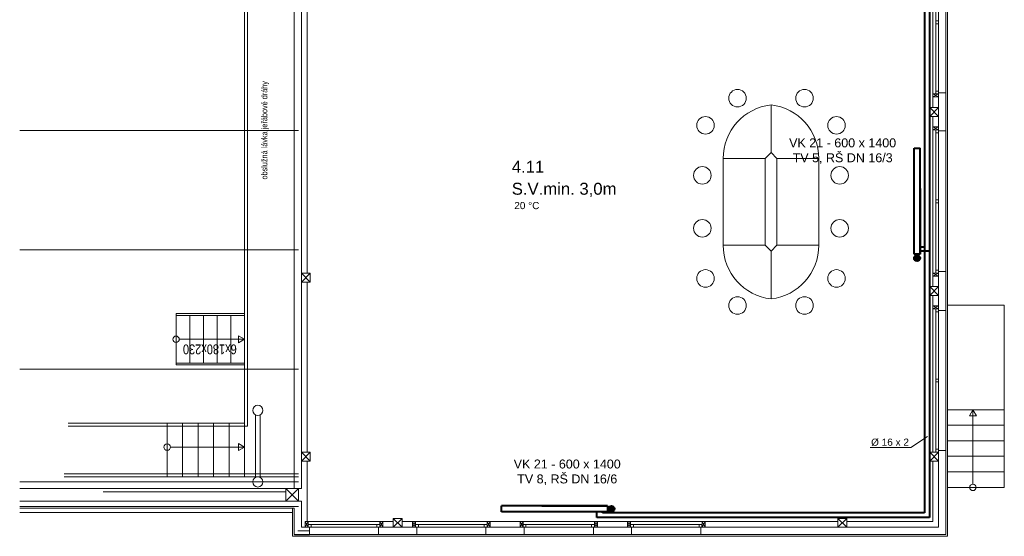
# Model space of a CAD drawing. Header units: millimetres. Extents: x 0 to 1216358, y -266558 to 2852.
# Tile 36 of 76: x 1122765 to 1139266, y -266558 to -257903. Entities that reach past the tile are written whole.
import ezdxf

# ---------------------------------------------------------------- set-up
doc = ezdxf.new("R2010")
doc.units = ezdxf.units.MM
doc.layers.get('0').update_dxf_attribs({"lineweight": 13})
for name, color, linetype, lineweight in [('1-UT-POPIS', 7, 'Continuous', 13), ('1-UT-ROZVODY', 4, 'Continuous', 40), ('1-UT-TELESA', 7, 'Continuous', 40), ('St_plocha_místnosti', 250, 'Continuous', 18)]:
    doc.layers.add(name, color=color, linetype=linetype, lineweight=lineweight)
doc.styles.add('Andy', font='arial.ttf')
doc.styles.add('SPIRITTXTSTYLE1', font='arial.ttf')
doc.styles.get("Standard").update_dxf_attribs({"font": 'arial.ttf'})
doc.linetypes.add('ZIGZAG', pattern='A,0.00254,-5.08,[131,ltypeshp.shx,S=5.08,R=0,X=-5.08,Y=0],-10.16,[131,ltypeshp.shx,S=5.08,R=180,X=5.08,Y=0],-5.08', length=20.32254)

# ---------------------------------------------------------------- blocks, each defined once
blk = doc.blocks.new('ASXAXASXAX')
at = {"color": 8}
for p, q in [((1168577, -251438), (1168577, -269821)), ((1157657, -269158), (1157657, -260178)), ((1157657, -260178), (1157657, -269158)), ((1157877, -265548), (1157877, -260178)), ((1168357, -262773), (1168357, -262548)), ((1168357, -262548), (1168457, -262548)), ((1168357, -262548), (1168457, -262598)), ((1168357, -262598), (1168457, -262548)), ((1168457, -262548), (1168357, -262548)), ((1168357, -262548), (1168357, -262598)), ((1168357, -262598), (1168457, -262598)), ((1168457, -262548), (1168457, -262528)), ((1168457, -262548), (1168457, -263148)), ((1168457, -262598), (1168457, -262548)), ((1168357, -263148), (1168357, -262923)), ((1168357, -263098), (1168457, -263148)), ((1168357, -263148), (1168457, -263098)), ((1168457, -263098), (1168357, -263098)), ((1168357, -263098), (1168357, -263148)), ((1168457, -263148), (1168357, -263148)), ((1168357, -263148), (1168457, -263148)), ((1168457, -263148), (1168457, -263098)), ((1168457, -263168), (1168457, -263148)), ((1168357, -265773), (1168357, -265548)), ((1168357, -265548), (1168457, -265548)), ((1168357, -265548), (1168457, -265598)), ((1168357, -265598), (1168457, -265548)), ((1168457, -265548), (1168357, -265548)), ((1168357, -265548), (1168357, -265598)), ((1168357, -265598), (1168457, -265598)), ((1168457, -265523), (1168457, -265548)), ((1168457, -265523), (1168576, -265523)), ((1168457, -266173), (1168457, -265523)), ((1168457, -265598), (1168457, -265548)), ((1157877, -268548), (1157877, -265698)), ((1168359, -266148), (1168359, -265923)), ((1168357, -266098), (1168457, -266148)), ((1168357, -266148), (1168457, -266098)), ((1168457, -266098), (1168357, -266098)), ((1168357, -266098), (1168357, -266148)), ((1168457, -266148), (1168457, -266098)), ((1168457, -266148), (1168357, -266148)), ((1168357, -266148), (1168457, -266148)), ((1168457, -266173), (1168457, -266148)), ((1168457, -268548), (1168457, -269808)), ((1157877, -269708), (1157877, -268698)), ((1168359, -268698), (1168359, -269708)), ((1157657, -269158), (1157777, -269158)), ((1157517, -269368), (1153057, -269368)), ((1157892, -269708), (1157842, -269808)), ((1157842, -269708), (1157892, -269808)), ((1157892, -269708), (1157842, -269708)), ((1157842, -269708), (1157842, -269808)), ((1157892, -269708), (1157877, -269708)), ((1157892, -269808), (1157892, -269708)), ((1157892, -269808), (1157892, -269708)), ((1159092, -269808), (1159092, -269708)), ((1159092, -269708), (1159317, -269708)), ((1159142, -269708), (1159092, -269808)), ((1159092, -269708), (1159142, -269808)), ((1159142, -269708), (1159092, -269708)), ((1159092, -269708), (1159092, -269808)), ((1159142, -269808), (1159142, -269708)), ((1159467, -269708), (1159692, -269708)), ((1159692, -269708), (1159642, -269808)), ((1159642, -269708), (1159692, -269808)), ((1159692, -269708), (1159642, -269708)), ((1159642, -269708), (1159642, -269808)), ((1159692, -269708), (1159692, -269808)), ((1159692, -269808), (1159692, -269708)), ((1160892, -269708), (1161492, -269708)), ((1160892, -269808), (1160892, -269708)), ((1160892, -269708), (1160892, -269708)), ((1160942, -269708), (1160892, -269808)), ((1160892, -269708), (1160942, -269808)), ((1160942, -269708), (1160892, -269708)), ((1160892, -269708), (1160892, -269808)), ((1160942, -269808), (1160942, -269708)), ((1161492, -269708), (1161442, -269808)), ((1161442, -269708), (1161492, -269808)), ((1161492, -269708), (1161442, -269708)), ((1161442, -269708), (1161442, -269808)), ((1161492, -269708), (1161492, -269808)), ((1161492, -269808), (1161492, -269708)), ((1162692, -269808), (1162692, -269708)), ((1162692, -269708), (1163292, -269708)), ((1162742, -269708), (1162692, -269808)), ((1162692, -269708), (1162742, -269808)), ((1162742, -269708), (1162692, -269708)), ((1162692, -269708), (1162692, -269808)), ((1162742, -269808), (1162742, -269708)), ((1163292, -269708), (1163242, -269808)), ((1163242, -269708), (1163292, -269808)), ((1163292, -269708), (1163242, -269708)), ((1163242, -269708), (1163242, -269808)), ((1163292, -269708), (1163292, -269708)), ((1163292, -269708), (1163292, -269808)), ((1163292, -269808), (1163292, -269708)), ((1164492, -269808), (1164492, -269708)), ((1164492, -269708), (1166767, -269708)), ((1164542, -269708), (1164492, -269808)), ((1164492, -269708), (1164542, -269808)), ((1164542, -269708), (1164492, -269708)), ((1164492, -269708), (1164492, -269808)), ((1164542, -269808), (1164542, -269708)), ((1168359, -269708), (1166917, -269708)), ((1157657, -269928), (1168554, -269928)), ((1157842, -269808), (1157892, -269808)), ((1157912, -269808), (1157892, -269808)), ((1159072, -269808), (1159712, -269808)), ((1159072, -269808), (1159092, -269808)), ((1159092, -269808), (1159142, -269808)), ((1159642, -269808), (1159692, -269808)), ((1159692, -269808), (1159712, -269808)), ((1160822, -269808), (1161462, -269808)), ((1160872, -269808), (1160892, -269808)), ((1160892, -269808), (1160942, -269808)), ((1161442, -269808), (1161492, -269808)), ((1161492, -269808), (1161512, -269808)), ((1162672, -269808), (1163312, -269808)), ((1162672, -269808), (1162692, -269808)), ((1162692, -269808), (1162742, -269808)), ((1163242, -269808), (1163292, -269808)), ((1163292, -269808), (1163312, -269808)), ((1164472, -269808), (1168457, -269808)), ((1164472, -269808), (1164492, -269808)), ((1164492, -269808), (1164542, -269808))]:
    blk.add_line(p, q, dxfattribs=at)
at = {"color": 8, "ltscale": 2}
for p, q in [((1168607, -269958), (1168607, -251438)), ((1157777, -269158), (1157777, -260178)), ((1168359, -260148), (1168359, -262773)), ((1156877, -261028), (1156877, -268113)), ((1156827, -261078), (1156827, -268063)), ((1168457, -262528), (1168577, -262528)), ((1168577, -262528), (1168577, -263168)), ((1168357, -262923), (1168357, -265578)), ((1153058, -263158), (1157727, -263158)), ((1168457, -263168), (1168577, -263168)), ((1153058, -265158), (1157727, -265158)), ((1168577, -266173), (1168576, -265523)), ((1157877, -265698), (1157877, -268548)), ((1169557, -266088), (1168607, -266088)), ((1169557, -267838), (1169557, -266088)), ((1155677, -266228), (1156827, -266228)), ((1155677, -266228), (1155677, -267088)), ((1155907, -266258), (1155677, -266258)), ((1155677, -266258), (1155677, -267058)), ((1156137, -266258), (1155907, -266258)), ((1155907, -266258), (1155907, -267058)), ((1156367, -266258), (1156137, -266258)), ((1156137, -266258), (1156137, -267058)), ((1156597, -266258), (1156367, -266258)), ((1156367, -266258), (1156367, -267058)), ((1156827, -266258), (1156597, -266258)), ((1156597, -266258), (1156597, -267058)), ((1156727, -266258), (1156827, -266258)), ((1156827, -266258), (1156827, -267058)), ((1168359, -266148), (1168359, -268548)), ((1168457, -266173), (1168577, -266173)), ((1156827, -266658), (1156726, -266600)), ((1156726, -266600), (1156726, -266717)), ((1155732, -266658), (1156827, -266658)), ((1156726, -266717), (1156827, -266658)), ((1155677, -267058), (1155907, -267058)), ((1155677, -267088), (1156827, -267088)), ((1155907, -267058), (1156137, -267058)), ((1156137, -267058), (1156367, -267058)), ((1156367, -267058), (1156597, -267058)), ((1156597, -267058), (1156827, -267058)), ((1156727, -267058), (1156827, -267058)), ((1153058, -267158), (1157727, -267158)), ((1168607, -267838), (1169557, -267838)), ((1169032, -267838), (1168974, -267940)), ((1168974, -267940), (1169091, -267940)), ((1169091, -267940), (1169032, -267838)), ((1169032, -269084), (1169032, -267838)), ((1169557, -268098), (1169557, -267838)), ((1156827, -268063), (1153872, -268063)), ((1156877, -268113), (1153872, -268113)), ((1155527, -268963), (1155527, -268063)), ((1155787, -268963), (1155787, -268063)), ((1156047, -268963), (1156047, -268063)), ((1156307, -268963), (1156307, -268063)), ((1156567, -268963), (1156567, -268063)), ((1156827, -268963), (1156827, -268063)), ((1168607, -268098), (1169557, -268098)), ((1169557, -268358), (1169557, -268098)), ((1156827, -268463), (1156726, -268405)), ((1156726, -268405), (1156726, -268522)), ((1168607, -268358), (1169557, -268358)), ((1169557, -268618), (1169557, -268358)), ((1155582, -268463), (1156827, -268463)), ((1156726, -268522), (1156827, -268463)), ((1168457, -268523), (1168577, -268523)), ((1168577, -268523), (1168577, -269928)), ((1168607, -268618), (1169557, -268618)), ((1169557, -268878), (1169557, -268618)), ((1157727, -268913), (1153804, -268913)), ((1168607, -268878), (1169557, -268878)), ((1169557, -269138), (1169557, -268878)), ((1157727, -269048), (1153058, -269048)), ((1157727, -268963), (1153804, -268963)), ((1153058, -269158), (1157727, -269158)), ((1154457, -269213), (1157517, -269213)), ((1168607, -269138), (1169557, -269138)), ((1153058, -269368), (1157777, -269368)), ((1153058, -269368), (1157727, -269368)), ((1157777, -269808), (1157777, -269368)), ((1153057, -269488), (1157657, -269488)), ((1153058, -269458), (1157727, -269458)), ((1153058, -269558), (1157627, -269558)), ((1157627, -269488), (1157627, -269958)), ((1157657, -269928), (1157657, -269488)), ((1159317, -269708), (1157877, -269708)), ((1161027, -269708), (1159467, -269708)), ((1163292, -269708), (1160892, -269708)), ((1166767, -269708), (1163159, -269708)), ((1168359, -269708), (1168357, -269708)), ((1157660, -269932), (1157915, -269932)), ((1157777, -269808), (1157912, -269808)), ((1157911, -269808), (1157911, -269928)), ((1159071, -269928), (1159071, -269808)), ((1159711, -269928), (1159071, -269928)), ((1159711, -269808), (1159711, -269928)), ((1160871, -269808), (1160871, -269928)), ((1161511, -269928), (1160871, -269928)), ((1161511, -269808), (1161511, -269928)), ((1162671, -269808), (1162671, -269928)), ((1163311, -269928), (1162671, -269928)), ((1163311, -269808), (1163311, -269928)), ((1164471, -269808), (1164471, -269928)), ((1168577, -269928), (1164471, -269928)), ((1168607, -269958), (1157627, -269958))]:
    blk.add_line(p, q, dxfattribs=at)
at = {"color": 8, "linetype": 'Continuous'}
for p, q in [((1165648, -262730), (1165648, -263530)), ((1165648, -262730), (1165648, -263530)), ((1164848, -263630), (1164848, -265080)), ((1164848, -263630), (1165548, -263630)), ((1165548, -263630), (1164848, -263630)), ((1165548, -263630), (1164848, -263630)), ((1165648, -263530), (1165548, -263630)), ((1165548, -265080), (1165548, -263630)), ((1165648, -263530), (1165748, -263630)), ((1165748, -263630), (1165748, -265080)), ((1165748, -263630), (1166448, -263630)), ((1165748, -263630), (1166448, -263630)), ((1166448, -263630), (1165748, -263630)), ((1166448, -265080), (1166448, -263630)), ((1164848, -265080), (1165548, -265080)), ((1165548, -265080), (1164848, -265080)), ((1165648, -265180), (1165548, -265080)), ((1165648, -265180), (1165748, -265080)), ((1165748, -265080), (1166448, -265080)), ((1165748, -265080), (1166448, -265080)), ((1165648, -265980), (1165648, -265180)), ((1165648, -265980), (1165648, -265180))]:
    blk.add_line(p, q, dxfattribs=at)
at = {"color": 8, "lineweight": 18, "ltscale": 2}
for p, q in [((1157007, -268973), (1157007, -267923)), ((1157087, -268973), (1157087, -267923))]:
    blk.add_line(p, q, dxfattribs=at)
at = {"color": 8, "linetype": 'ZIGZAG'}
for p, q in [((1157717, -269368), (1157717, -269358)), ((1157717, -269868), (1157912, -269868))]:
    blk.add_line(p, q, dxfattribs=at)
at = {"color": 8, "ltscale": 2}
for points in [[(1168457, -262548), (1168457, -260148), (1168407, -260148), (1168407, -262548)], [(1168457, -261323), (1168457, -261373), (1168407, -261373), (1168407, -261323)], [(1168457, -262548), (1168457, -262498), (1168407, -262498), (1168407, -262548)], [(1168457, -262548), (1168457, -262548), (1168407, -262548), (1168407, -262548)], [(1168457, -262548), (1168457, -262548), (1168407, -262548), (1168407, -262548)], [(1168457, -262923), (1168457, -262773), (1168307, -262773), (1168307, -262923)], [(1168457, -265548), (1168457, -263148), (1168407, -263148), (1168407, -265548)], [(1168457, -263148), (1168457, -263198), (1168407, -263198), (1168407, -263148)], [(1168457, -264323), (1168457, -264373), (1168407, -264373), (1168407, -264323)], [(1157927, -265698), (1157927, -265548), (1157777, -265548), (1157777, -265698)], [(1168457, -265548), (1168457, -265498), (1168407, -265498), (1168407, -265548)], [(1168457, -265548), (1168457, -265548), (1168407, -265548), (1168407, -265548)], [(1168457, -265548), (1168457, -265548), (1168407, -265548), (1168407, -265548)], [(1168457, -265923), (1168457, -265773), (1168307, -265773), (1168307, -265923)], [(1168457, -268548), (1168457, -266148), (1168407, -266148), (1168407, -268548)], [(1168457, -266148), (1168457, -266198), (1168407, -266198), (1168407, -266148)], [(1168457, -267323), (1168457, -267373), (1168407, -267373), (1168407, -267323)], [(1157927, -268698), (1157927, -268548), (1157777, -268548), (1157777, -268698)], [(1168457, -268698), (1168457, -268548), (1168307, -268548), (1168307, -268698)], [(1168457, -268548), (1168457, -268498), (1168407, -268498), (1168407, -268548)], [(1168457, -268548), (1168457, -268548), (1168407, -268548), (1168407, -268548)], [(1168457, -268548), (1168457, -268548), (1168407, -268548), (1168407, -268548)], [(1157727, -269368), (1157727, -269158), (1157517, -269158), (1157517, -269368)], [(1159091, -269758), (1157891, -269758), (1157891, -269808), (1159091, -269808)], [(1157891, -269758), (1157941, -269758), (1157941, -269808), (1157891, -269808)], [(1159091, -269758), (1159041, -269758), (1159041, -269808), (1159091, -269808)], [(1159468, -269808), (1159468, -269658), (1159318, -269658), (1159318, -269808)], [(1160891, -269758), (1159691, -269758), (1159691, -269808), (1160891, -269808)], [(1159691, -269758), (1159741, -269758), (1159741, -269808), (1159691, -269808)], [(1160891, -269758), (1160841, -269758), (1160841, -269808), (1160891, -269808)], [(1162691, -269758), (1161491, -269758), (1161491, -269808), (1162691, -269808)], [(1161491, -269758), (1161541, -269758), (1161541, -269808), (1161491, -269808)], [(1162691, -269758), (1162641, -269758), (1162641, -269808), (1162691, -269808)], [(1164491, -269758), (1163291, -269758), (1163291, -269808), (1164491, -269808)], [(1163291, -269758), (1163341, -269758), (1163341, -269808), (1163291, -269808)], [(1164491, -269758), (1164441, -269758), (1164441, -269808), (1164491, -269808)], [(1166919, -269808), (1166919, -269658), (1166769, -269658), (1166769, -269808)]]:
    blk.add_lwpolyline(points, close=True, dxfattribs=at)
for points in [[(1168307, -262923), (1168457, -262773)], [(1168307, -262773), (1168457, -262923)], [(1157777, -265698), (1157927, -265548)], [(1157777, -265548), (1157927, -265698)], [(1168307, -265923), (1168457, -265773)], [(1168307, -265773), (1168457, -265923)], [(1157777, -268698), (1157927, -268548)], [(1157777, -268548), (1157927, -268698)], [(1168307, -268698), (1168457, -268548)], [(1168307, -268548), (1168457, -268698)], [(1157517, -269368), (1157727, -269158)], [(1157517, -269158), (1157727, -269368)], [(1159318, -269808), (1159468, -269658)], [(1159318, -269658), (1159468, -269808)], [(1166769, -269808), (1166919, -269658)], [(1166769, -269658), (1166919, -269808)]]:
    blk.add_lwpolyline(points, dxfattribs=at)
at = {"color": 8, "linetype": 'Continuous'}
for centre in [(1165087, -262619), (1166209, -262619), (1164550, -263073), (1166746, -263073), (1164498, -263912), (1166798, -263912), (1164498, -264798), (1166798, -264798), (1164550, -265638), (1166746, -265638), (1165087, -266092), (1166209, -266092)]:
    blk.add_circle(centre, 147, dxfattribs=at)
at = {"color": 8, "ltscale": 2}
for centre, radius in [((1155677, -266658), 54.6), ((1157047, -267848), 85), ((1155527, -268463), 54.6), ((1157047, -269048), 85), ((1169032, -269138), 54.6)]:
    blk.add_circle(centre, radius, dxfattribs=at)
at = {"color": 8, "linetype": 'Continuous'}
for centre, start, end in [((1165748, -263625), 96.3783, 180.3547), ((1165548, -263625), 359.6453, 83.6217), ((1165748, -265086), 179.6453, 263.6217), ((1165548, -265086), 276.3783, 0.3547)]:
    blk.add_arc(centre, 900, start, end, dxfattribs=at)
for p in [(1164848, -263630), (1166448, -263630), (1164848, -265080), (1166448, -265080)]:
    blk.add_point(p, dxfattribs=at)
at = {"color": 8, "ltscale": 2, "width": 0.8}
for s, height, rotation, p in [('obslužná lávka jeřábové dráhy', 100, 90, (1157207, -263981)), ('6x180x230', 165, 180, (1156695, -266744))]:
    blk.add_text(s, height=height, rotation=rotation, dxfattribs=at).set_placement(p)

msp = doc.modelspace()

# ---------------------------------------------------------------- hatches: boundary and pattern name
at = {"layer": '1-UT-TELESA'}
h = msp.add_hatch(color=7, dxfattribs=at)
h.dxf.hatch_style = 1
h.paths.add_polyline_path([(1137753.6, -261898.7, 1), (1137853.6, -261898.7, 1)])
h = msp.add_hatch(color=7, dxfattribs=at)
h.dxf.hatch_style = 1
h.paths.add_polyline_path([(1132733.6, -266099.6, 1), (1132633.6, -266099.6, 1)])

# ---------------------------------------------------------------- linework, layer by layer
at = {"layer": '1-UT-POPIS'}
for q in [(1137978.7, -264887.8), (1137015.3, -265072.1)]:
    msp.add_line((1137696.9, -265072.1), q, dxfattribs=at)
at = {"layer": '1-UT-ROZVODY', "color": 6, "ltscale": 0.1}
for p, q in [((1137928.2, -248107.2), (1137928.2, -266164.8)), ((1137928.2, -261715.4), (1137853.6, -261715.4)), ((1132532.1, -266164.8), (1132532.1, -266149.6)), ((1137928.2, -266164.8), (1132532.1, -266164.8))]:
    msp.add_line(p, q, dxfattribs=at)
at = {"layer": '1-UT-ROZVODY', "ltscale": 0.1}
for p, q in [((1138011.1, -248024.3), (1138011.1, -266245.3)), ((1137853.6, -261773.1), (1138011.1, -261773.1)), ((1132436.7, -266245.3), (1132436.7, -266149.6)), ((1138011.1, -266245.3), (1132436.7, -266245.3))]:
    msp.add_line(p, q, dxfattribs=at)
at = {"layer": '1-UT-TELESA', "ltscale": 0.1}
for p, q in [((1137753.6, -261832.6), (1137753.6, -260056.9)), ((1137753.6, -260056.9), (1137853.6, -260056.9)), ((1137853.6, -261832.6), (1137853.6, -260056.9)), ((1137853.6, -260732.6), (1137853.6, -261432.6)), ((1137753.6, -261832.6), (1137753.6, -261432.6)), ((1130841.8, -266149.6), (1130841.8, -266049.6)), ((1132617.5, -266049.6), (1130841.8, -266049.6)), ((1131517.5, -266049.6), (1132217.5, -266049.6)), ((1132617.5, -266149.6), (1130841.8, -266149.6)), ((1132617.5, -266149.6), (1132217.5, -266149.6))]:
    msp.add_line(p, q, dxfattribs=at)
at = {"layer": '1-UT-TELESA', "color": 7}
for p, q in [((1137853.6, -261432.6), (1137853.6, -261832.6)), ((1137853.6, -261832.6), (1137753.6, -261832.6)), ((1132217.5, -266049.6), (1132617.5, -266049.6)), ((1132617.5, -266049.6), (1132617.5, -266149.6))]:
    msp.add_line(p, q, dxfattribs=at)
at = {"layer": '1-UT-TELESA', "ltscale": 0.5}
for p, q in [((1137853.6, -261832.6), (1137853.6, -261432.6)), ((1132617.5, -266049.6), (1132217.5, -266049.6))]:
    msp.add_line(p, q, dxfattribs=at)
at = {"layer": '1-UT-TELESA', "color": 7}
for centre in [(1137803.6, -261898.7), (1132683.6, -266099.6)]:
    msp.add_circle(centre, 50, dxfattribs=at)

# ---------------------------------------------------------------- block references
msp.add_blockref('ASXAXASXAX', (-30291.7, 3400.7))

# ---------------------------------------------------------------- texts
at = {"layer": '1-UT-POPIS', "attachment_point": 5, "style": 'SPIRITTXTSTYLE1'}
for s, insert, char_height in [('VK 21 - 600 x 1400\\PTV 5, RŠ DN 16/3', (1136556.2, -260104.9), 150), ('20 °C', (1131264.2, -261017.2), 120), ('%%C 16 x 2', (1137350.9, -264982.9), 120), ('VK 21 - 600 x 1400\\PTV 8, RŠ DN 16/6', (1131940.9, -265485.4), 150)]:
    msp.add_mtext_dynamic_manual_height_columns(s, width=3376.263, gutter_width=12.5, heights=[0], dxfattribs=dict(at, insert=insert, char_height=char_height))
at = {"layer": 'St_plocha_místnosti', "ltscale": 2, "style": 'Andy'}
for s, p in [('4.11', (1131011.9, -260466.8)), ('S.V.min. 3,0m', (1131011.9, -260834.8))]:
    msp.add_text(s, height=200, dxfattribs=at).set_placement(p)

doc.saveas('drawing.dxf')
